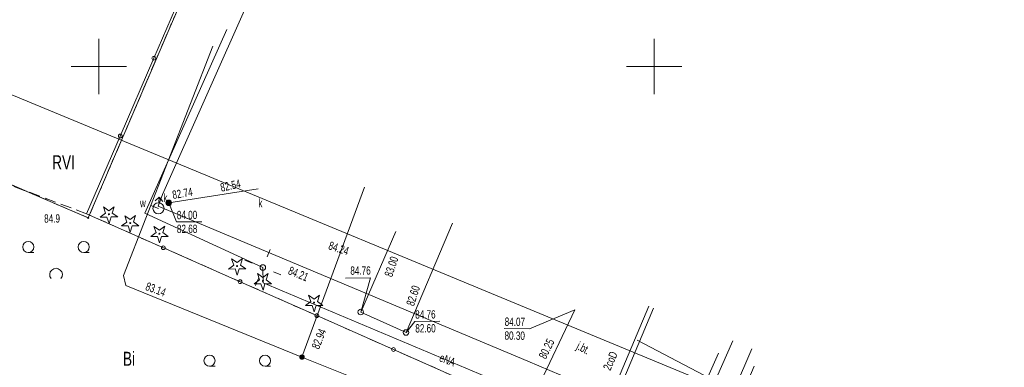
# Model space of a CAD drawing. Header units: metres. Extents: x -1013 to 1491425, y -5789533 to 1032.
# Tile 60 of 66: x 41 to 130, y 38 to 69. Entities that reach past the tile are written whole.
import ezdxf
from ezdxf.xclip import XClip

# ---------------------------------------------------------------- set-up
doc = ezdxf.new("R2010")
doc.units = ezdxf.units.M
doc.header["$MEASUREMENT"] = 0
doc.header["$XCLIPFRAME"] = 0
for name, pattern in [('2_PTTL', [1.5, 1, -0.5]), ('GUK', [2, 1.5, -0.5]), ('GUZ', [1, 0.5, -0.5])]:
    doc.linetypes.add(name, pattern=pattern)
doc.layers.add('700-L Mapa 1_500 dwg', color=7, linetype='Continuous')
for name, color, linetype, lineweight in [('703-L Płaszczyzny podejścia 2D3', 152, 'Continuous', 30), ('GN.6640.3638.2023_9_Dzialki7', 9, 'Continuous', 18), ('GN.6640.3638.2023_9_Kontury90', 9, 'Continuous', 18), ('GN.6640.3638.2023_9_KTJZ_E_T_07', 9, 'Continuous', 18), ('GN.6640.3638.2023_9_KTKR_D_L_07', 9, 'Continuous', 18), ('GN.6640.3638.2023_9_KTOK_L_47', 9, 'Continuous', 18), ('GN.6640.3638.2023_9_Numery_konturow90', 9, 'Continuous', 18), ('GN.6640.3638.2023_9_Numery_uzytkow7', 9, 'Continuous', 18), ('GN.6640.3638.2023_9_OBOP_T_03', 9, 'Continuous', 18), ('GN.6640.3638.2023_9_PODZIAL_SEKCYJNY_L_07', 9, 'Continuous', 18), ('GN.6640.3638.2023_9_PTTL_L_37', 9, 'Continuous', 18), ('GN.6640.3638.2023_9_PTTL_T_07', 9, 'Continuous', 18), ('GN.6640.3638.2023_9_Punkty7', 9, 'Continuous', 18), ('GN.6640.3638.2023_9_RTPW_T_07', 9, 'Continuous', 18), ('GN.6640.3638.2023_9_RTPW_T_17', 9, 'Continuous', 18), ('GN.6640.3638.2023_9_SUPC_D_L_1200', 9, 'Continuous', 18), ('GN.6640.3638.2023_9_SUPC_E_T_17', 9, 'Continuous', 18), ('GN.6640.3638.2023_9_SUPE_D_L_31', 9, 'Continuous', 18), ('GN.6640.3638.2023_9_SUPE_E_T_31', 9, 'Continuous', 18), ('GN.6640.3638.2023_9_SUPK_D_L_434', 9, 'Continuous', 18), ('GN.6640.3638.2023_9_SUPW_D_L_05', 9, 'Continuous', 18), ('GN.6640.3638.2023_9_SUSM_D_T_07', 9, 'Continuous', 18), ('GN.6640.3638.2023_9_SUSM_D_T_37', 9, 'Continuous', 18), ('GN.6640.3638.2023_9_SUTK_T_034', 9, 'Continuous', 18), ('GN.6640.3638.2023_9_SUTW_T_05', 9, 'Continuous', 18), ('GN.6640.3638.2023_9_SUUK_D_T_234', 9, 'Continuous', 18), ('GN.6640.3638.2023_9_SUUK_D_T_97', 9, 'Continuous', 18), ('GN.6640.3638.2023_9_SUUK_E_T_77', 9, 'Continuous', 18), ('GN.6640.3638.2023_9_SUUK_E_T_934', 9, 'Continuous', 18), ('GN.6640.3638.2023_9_SUUW_D_T_07', 9, 'Continuous', 18), ('GN.6640.3638.2023_9_SUUW_D_T_77', 9, 'Continuous', 18), ('GN.6640.3638.2023_9_SUUW_E_T_117', 9, 'Continuous', 18), ('GN.6640.3638.2023_9_Uzytki7', 9, 'Continuous', 18), ('GN.6640.3638.2023_9_ZAKRES_L_03', 9, 'Continuous', 18)]:
    doc.layers.add(name, color=color, linetype=linetype, lineweight=lineweight)
doc.styles.add('STYL_AUTOMATYCZNY_1', font='arial.ttf', dxfattribs={"width": 0.7})

# ---------------------------------------------------------------- blocks, each defined once
blk = doc.blocks.new('Rysunek_1_9', base_point=(-7447251.91, -5789835.327))
at = {"layer": 'GN.6640.3638.2023_9_Dzialki7', "color": 9, "linetype": 'Continuous', "lineweight": 18}
for p, q in [((47.13, 51.033), (84.15, 137.443)), ((27.41, 59.513), (47.13, 51.033))]:
    blk.add_line(p, q, dxfattribs=at)
at = {"layer": 'GN.6640.3638.2023_9_Kontury90', "color": 9, "linetype": 'GUK', "lineweight": 18}
for p, q in [((84.15, 137.443), (47.13, 51.033)), ((47.13, 51.033), (27.41, 59.513))]:
    blk.add_line(p, q, dxfattribs=at)
at = {"layer": 'GN.6640.3638.2023_9_KTKR_D_L_07', "color": 9, "linetype": 'Continuous', "lineweight": 18}
for p, q in [((53.818, 53.142), (64.022, 76.061)), ((53.442, 52.074), (53.818, 53.142)), ((53.442, 52.074), (86.719, 38.109)), ((86.719, 38.109), (102.504, 31.492))]:
    blk.add_line(p, q, dxfattribs=at)
at = {"layer": 'GN.6640.3638.2023_9_KTOK_L_47', "color": 9, "linetype": 'Continuous', "lineweight": 18}
for p, q in [((56.07, 72.419), (53.043, 65.41)), ((53.043, 65.41), (50.016, 58.402)), ((50.016, 58.402), (46.989, 51.393)), ((46.989, 51.393), (53.898, 48.337)), ((53.898, 48.337), (60.807, 45.281)), ((60.807, 45.281), (67.717, 42.225)), ((67.717, 42.225), (74.626, 39.169)), ((74.626, 39.169), (81.535, 36.113))]:
    blk.add_line(p, q, dxfattribs=at)
for centre in [(53.043, 65.41), (50.016, 58.402), (53.898, 48.337), (60.807, 45.281), (67.717, 42.225), (74.626, 39.169)]:
    blk.add_circle(centre, 0.17, dxfattribs=at)
at = {"layer": 'GN.6640.3638.2023_9_OBOP_T_03', "color": 9, "linetype": 'Continuous', "lineweight": 18}
for p, q in [((48.218, 51.098), (48.699, 51.457)), ((48.699, 51.457), (48.507, 52.025)), ((48.507, 52.025), (48.996, 51.678)), ((48.996, 51.678), (49.477, 52.037)), ((49.477, 52.037), (49.299, 51.464)), ((49.299, 51.464), (49.789, 51.117)), ((48.818, 51.105), (48.218, 51.098)), ((49.011, 50.537), (48.818, 51.105)), ((49.189, 51.11), (49.011, 50.537)), ((49.789, 51.117), (49.189, 51.11)), ((50.128, 50.298), (50.609, 50.657)), ((50.609, 50.657), (50.417, 51.225)), ((50.417, 51.225), (50.906, 50.878)), ((50.906, 50.878), (51.387, 51.237)), ((51.387, 51.237), (51.209, 50.664)), ((51.209, 50.664), (51.699, 50.317)), ((50.728, 50.305), (50.128, 50.298)), ((50.921, 49.737), (50.728, 50.305)), ((51.099, 50.31), (50.921, 49.737)), ((51.699, 50.317), (51.099, 50.31)), ((52.758, 49.338), (53.239, 49.697)), ((53.239, 49.697), (53.047, 50.265)), ((53.047, 50.265), (53.536, 49.918)), ((53.536, 49.918), (54.017, 50.277)), ((54.017, 50.277), (53.839, 49.704)), ((53.839, 49.704), (54.329, 49.357)), ((53.358, 49.345), (52.758, 49.338)), ((53.551, 48.777), (53.358, 49.345)), ((53.729, 49.35), (53.551, 48.777)), ((54.329, 49.357), (53.729, 49.35)), ((60.239, 46.777), (60.047, 47.345)), ((60.047, 47.345), (60.536, 46.998)), ((60.536, 46.998), (61.017, 47.357)), ((61.017, 47.357), (60.839, 46.784)), ((59.758, 46.418), (60.239, 46.777)), ((60.358, 46.425), (59.758, 46.418)), ((60.551, 45.857), (60.358, 46.425)), ((60.729, 46.43), (60.551, 45.857)), ((61.329, 46.437), (60.729, 46.43)), ((60.839, 46.784), (61.329, 46.437)), ((62.078, 45.078), (62.559, 45.437)), ((62.559, 45.437), (62.367, 46.005)), ((62.367, 46.005), (62.856, 45.658)), ((62.856, 45.658), (63.337, 46.017)), ((63.337, 46.017), (63.159, 45.444)), ((63.159, 45.444), (63.649, 45.097)), ((62.678, 45.085), (62.078, 45.078)), ((62.871, 44.517), (62.678, 45.085)), ((63.049, 45.09), (62.871, 44.517)), ((63.649, 45.097), (63.049, 45.09)), ((66.688, 43.128), (67.169, 43.487)), ((67.169, 43.487), (66.977, 44.055)), ((66.977, 44.055), (67.466, 43.708)), ((67.466, 43.708), (67.947, 44.067)), ((67.947, 44.067), (67.769, 43.494)), ((67.769, 43.494), (68.259, 43.147)), ((67.288, 43.135), (66.688, 43.128)), ((67.481, 42.567), (67.288, 43.135)), ((67.659, 43.14), (67.481, 42.567)), ((68.259, 43.147), (67.659, 43.14))]:
    blk.add_line(p, q, dxfattribs=at)
for centre in [(49, 51.363), (50.91, 50.563), (53.54, 49.603), (60.54, 46.683), (62.86, 45.343), (67.47, 43.393)]:
    blk.add_circle(centre, 0.045, dxfattribs=at)
at = {"layer": 'GN.6640.3638.2023_9_PODZIAL_SEKCYJNY_L_07', "color": 9, "linetype": 'Continuous', "lineweight": 18}
for p, q in [((48.09, 62.173), (48.09, 67.173)), ((98.09, 62.173), (98.09, 67.173)), ((45.59, 64.673), (50.59, 64.673)), ((95.59, 64.673), (100.59, 64.673))]:
    blk.add_line(p, q, dxfattribs=at)
at = {"layer": 'GN.6640.3638.2023_9_PTTL_L_37', "color": 9, "linetype": '2_PTTL', "lineweight": 18}
for p, q in [((46.99, 51.393), (34.69, 56.033)), ((95.353, 30.001), (46.99, 51.393))]:
    blk.add_line(p, q, dxfattribs=at)
at = {"layer": 'GN.6640.3638.2023_9_PTTL_T_07', "color": 9, "linetype": 'Continuous', "lineweight": 18}
for p, q in [((41.729, 47.912), (42.229, 47.912)), ((46.729, 47.912), (47.229, 47.912)), ((58.056, 37.66), (58.556, 37.66)), ((63.056, 37.66), (63.556, 37.66))]:
    blk.add_line(p, q, dxfattribs=at)
for centre in [(41.729, 48.412), (46.729, 48.412), (58.056, 38.16), (63.056, 38.16)]:
    blk.add_circle(centre, 0.5, dxfattribs=at)
blk.add_arc((44.23, 45.913), 0.571, 321.31784, 218.68216, dxfattribs=at)
at = {"layer": 'GN.6640.3638.2023_9_Punkty7', "color": 9, "linetype": 'Continuous', "lineweight": 18}
blk.add_circle((47.13, 51.033), 0.045, dxfattribs=at)
at = {"layer": 'GN.6640.3638.2023_9_SUPC_D_L_1200', "color": 9, "linetype": 'Continuous', "lineweight": 18}
for p, q in [((98.041, 42.91), (89.252, 22.075)), ((90.103, 25.292), (97.62, 43.084)), ((105.172, 39.953), (97.891, 23.49)), ((100.477, 24.299), (106.887, 39.243))]:
    blk.add_line(p, q, dxfattribs=at)
at = {"layer": 'GN.6640.3638.2023_9_SUPE_D_L_31', "color": 9, "linetype": 'Continuous', "lineweight": 18}
for p, q in [((59.613, 67.994), (52.239, 51.46)), ((52.239, 51.46), (62.854, 46.554)), ((62.854, 46.554), (62.874, 45.164)), ((62.874, 45.164), (83.998, 36.282))]:
    blk.add_line(p, q, dxfattribs=at)
at = {"layer": 'GN.6640.3638.2023_9_SUPK_D_L_434', "color": 9, "linetype": 'Continuous', "lineweight": 18}
for p, q in [((62.444, 53.652), (54.383, 52.385)), ((75.747, 40.704), (79.938, 50.565)), ((74.823, 49.789), (71.673, 42.546)), ((72.997, 5.002), (90.944, 42.732)), ((71.673, 42.546), (75.747, 40.704)), ((107.986, 34.041), (96.573, 40.011)), ((103.882, 38.842), (99.343, 28.689)), ((107.1, 37.675), (102.723, 27.353))]:
    blk.add_line(p, q, dxfattribs=at)
at = {"layer": 'GN.6640.3638.2023_9_SUPW_D_L_05', "color": 9, "linetype": 'Continuous', "lineweight": 18}
for p, q in [((50.298, 45.836), (58.354, 66.495)), ((66.381, 38.488), (72.024, 53.809)), ((53.457, 51.886), (52.763, 52.157)), ((50.525, 44.927), (50.298, 45.836)), ((66.381, 38.488), (50.525, 44.927)), ((89.769, 29.122), (66.381, 38.488))]:
    blk.add_line(p, q, dxfattribs=at)
at = {"layer": 'GN.6640.3638.2023_9_SUSM_D_T_07', "color": 9, "linetype": 'Continuous', "lineweight": 18}
for p, q in [((63.249, 47.527), (63.513, 48.176)), ((61.882, 46.949), (61.233, 47.213)), ((63.827, 46.159), (64.476, 45.896)), ((62.459, 45.581), (62.196, 44.933))]:
    blk.add_line(p, q, dxfattribs=at)
at = {"layer": 'GN.6640.3638.2023_9_SUSM_D_T_37', "color": 9, "linetype": 'Continuous', "lineweight": 18}
blk.add_circle((62.854, 46.554), 0.25, dxfattribs=at)
at = {"layer": 'GN.6640.3638.2023_9_SUTK_T_034', "color": 9, "linetype": 'Continuous', "lineweight": 18}
for p, q in [((54.383, 52.385), (55.085, 50.66)), ((55.085, 50.66), (57.365, 50.676)), ((70.289, 45.602), (72.542, 45.617)), ((71.673, 42.546), (72.542, 45.617)), ((90.944, 42.732), (86.875, 41.033)), ((75.747, 40.704), (76.55, 41.7)), ((76.55, 41.7), (78.802, 41.716)), ((84.595, 41.057), (86.875, 41.033))]:
    blk.add_line(p, q, dxfattribs=at)
at = {"layer": 'GN.6640.3638.2023_9_SUUK_D_T_234', "color": 9, "linetype": 'Continuous', "lineweight": 18}
for centre in [(71.673, 42.546), (75.747, 40.704)]:
    blk.add_circle(centre, 0.25, dxfattribs=at)
at = {"layer": 'GN.6640.3638.2023_9_SUUK_D_T_97', "color": 9, "linetype": 'Continuous', "lineweight": 18}
for radius in [0.25, 0.225, 0.2, 0.175, 0.15, 0.125, 0.1, 0.075, 0.05, 0.025, 0.00715]:
    blk.add_circle((54.383, 52.385), radius, dxfattribs=at)
at = {"layer": 'GN.6640.3638.2023_9_SUUW_D_T_07', "color": 9, "linetype": 'Continuous', "lineweight": 18}
for p, q in [((53.525, 52.884), (53.149, 52.556)), ((53.491, 52.385), (53.525, 52.884)), ((53.525, 52.884), (53.854, 52.507))]:
    blk.add_line(p, q, dxfattribs=at)
blk.add_circle((53.457, 51.886), 0.5, dxfattribs=at)
at = {"layer": 'GN.6640.3638.2023_9_SUUW_D_T_77', "color": 9, "linetype": 'Continuous', "lineweight": 18}
for radius in [0.2, 0.175, 0.15, 0.125, 0.1, 0.075, 0.05, 0.025, 0.00715]:
    blk.add_circle((66.381, 38.488), radius, dxfattribs=at)
at = {"layer": 'GN.6640.3638.2023_9_Uzytki7', "color": 9, "linetype": 'GUZ', "lineweight": 18}
for p, q in [((84.15, 137.443), (47.13, 51.033)), ((47.13, 51.033), (27.41, 59.513))]:
    blk.add_line(p, q, dxfattribs=at)
at = {"layer": 'GN.6640.3638.2023_9_ZAKRES_L_03', "color": 9, "linetype": 'Continuous', "lineweight": 18}
blk.add_line((181.21, 3.743), (-51.77, 100.203), dxfattribs=at)
at = {"layer": 'GN.6640.3638.2023_9_KTJZ_E_T_07', "color": 9, "linetype": 'Continuous', "lineweight": 18, "insert": (90.92, 39.037), "char_height": 0.75, "attachment_point": 7, "rotation": 332.75673, "style": 'STYL_AUTOMATYCZNY_1'}
blk.add_mtext('\\A1;{\\pql;\\fArial|b0|i0|c238|p0;\\W0.700000;j.bt.}', dxfattribs=at)
at = {"layer": 'GN.6640.3638.2023_9_Numery_konturow90', "color": 9, "linetype": 'Continuous', "lineweight": 18, "insert": (43.879, 56.669), "char_height": 1.26, "attachment_point": 1, "style": 'STYL_AUTOMATYCZNY_1'}
blk.add_mtext('\\A1;{\\pql;\\fArial|b0|i0|c238|p0;\\W0.700000;RVI}', dxfattribs=at)
at = {"layer": 'GN.6640.3638.2023_9_Numery_uzytkow7', "color": 9, "linetype": 'Continuous', "lineweight": 18, "insert": (50.255, 38.966), "char_height": 1.26, "attachment_point": 1, "style": 'STYL_AUTOMATYCZNY_1'}
blk.add_mtext('\\A1;{\\pql;\\fArial|b0|i0|c238|p0;\\W0.700000;Bi}', dxfattribs=at)
at = {"layer": 'GN.6640.3638.2023_9_RTPW_T_07', "color": 9, "linetype": 'Continuous', "lineweight": 18, "insert": (43.159, 51.346), "char_height": 0.75, "attachment_point": 1, "rotation": 0.40305, "style": 'STYL_AUTOMATYCZNY_1'}
blk.add_mtext('\\A1;{\\pql;\\fArial|b0|i0|c238|p0;\\W0.700000;84.9}', dxfattribs=at)
at = {"layer": 'GN.6640.3638.2023_9_RTPW_T_17', "color": 9, "linetype": 'Continuous', "lineweight": 18, "char_height": 0.75, "style": 'STYL_AUTOMATYCZNY_1'}
for s, insert, attachment_point, rotation in [('\\A1;{\\pql;\\fArial|b0|i0|c238|p0;\\W0.700000;84.24}', (68.816, 48.571), 4, 341.96786), ('\\A1;{\\pql;\\fArial|b0|i0|c238|p0;\\W0.700000;84.21}', (65.063, 45.979), 7, 337.69992)]:
    blk.add_mtext(s, dxfattribs=dict(at, insert=insert, attachment_point=attachment_point, rotation=rotation))
at = {"layer": 'GN.6640.3638.2023_9_SUPC_E_T_17', "color": 9, "linetype": 'Continuous', "lineweight": 18, "insert": (93.803, 37.363), "char_height": 0.75, "attachment_point": 4, "rotation": 66.17537, "style": 'STYL_AUTOMATYCZNY_1'}
blk.add_mtext('\\A1;{\\pql;\\fArial|b0|i0|c238|p0;\\W0.700000;2coD}', dxfattribs=at)
at = {"layer": 'GN.6640.3638.2023_9_SUPE_E_T_31', "color": 9, "linetype": 'Continuous', "lineweight": 18, "insert": (78.811, 38.481), "char_height": 0.75, "attachment_point": 4, "rotation": 339.03, "style": 'STYL_AUTOMATYCZNY_1'}
blk.add_mtext('\\A1;{\\pql;\\fArial|b0|i0|c238|p0;\\W0.700000;eNA}', dxfattribs=at)
at = {"layer": 'GN.6640.3638.2023_9_SUTK_T_034', "color": 9, "linetype": 'Continuous', "lineweight": 18, "char_height": 0.75, "style": 'STYL_AUTOMATYCZNY_1'}
for s, insert, attachment_point, rotation in [('\\A1;{\\pql;\\fArial|b0|i0|c238|p0;\\W0.700000;82.54}', (59.122, 53.369), 7, 12.17513), ('\\A1;{\\pql;\\fArial|b0|i0|c238|p0;\\W0.700000;82.74}', (54.768, 52.714), 7, 9.15113), ('\\A1;{\\pql;\\fArial|b0|i0|c238|p0;\\W0.700000;84.00}', (55.108, 51.66), 1, 0.40305), ('\\A1;{\\pql;\\fArial|b0|i0|c238|p0;\\W0.700000;82.68}', (55.117, 50.41), 1, 0.40305), ('\\A1;{\\pql;\\fArial|b0|i0|c238|p0;\\W0.700000;83.00}', (74.137, 45.767), 4, 71.31307), ('\\A1;{\\pql;\\fArial|b0|i0|c238|p0;\\W0.700000;84.76}', (70.735, 46.273), 4, 0.40303), ('\\A1;{\\pql;\\fArial|b0|i0|c238|p0;\\W0.700000;82.60}', (76.105, 43.15), 4, 71.97305), ('\\A1;{\\pql;\\fArial|b0|i0|c238|p0;\\W0.700000;84.76}', (76.573, 42.7), 1, 0.40303), ('\\A1;{\\pql;\\fArial|b0|i0|c238|p0;\\W0.700000;84.07}', (84.636, 42.056), 1, 359.40302), ('\\A1;{\\pql;\\fArial|b0|i0|c238|p0;\\W0.700000;82.60}', (76.581, 41.45), 1, 0.40303), ('\\A1;{\\pql;\\fArial|b0|i0|c238|p0;\\W0.700000;80.30}', (84.623, 40.806), 1, 359.40302), ('\\A1;{\\pql;\\fArial|b0|i0|c238|p0;\\W0.700000;80.25}', (88.004, 38.414), 4, 63.83311)]:
    blk.add_mtext(s, dxfattribs=dict(at, insert=insert, attachment_point=attachment_point, rotation=rotation))
at = {"layer": 'GN.6640.3638.2023_9_SUTW_T_05', "color": 9, "linetype": 'Continuous', "lineweight": 18, "char_height": 0.75, "attachment_point": 4, "style": 'STYL_AUTOMATYCZNY_1'}
for s, insert, rotation in [('\\A1;{\\pql;\\fArial|b0|i0|c238|p0;\\W0.700000;83.14}', (52.348, 44.904), 340.02278), ('\\A1;{\\pql;\\fArial|b0|i0|c238|p0;\\W0.700000;82.94}', (67.563, 39.28), 67.78309)]:
    blk.add_mtext(s, dxfattribs=dict(at, insert=insert, rotation=rotation))
at = {"layer": 'GN.6640.3638.2023_9_SUUK_E_T_77', "color": 9, "linetype": 'Continuous', "lineweight": 18, "insert": (53.902, 52.464), "char_height": 0.75, "attachment_point": 7, "rotation": 0.40305, "style": 'STYL_AUTOMATYCZNY_1'}
blk.add_mtext('\\A1;{\\pql;\\fArial|b0|i0|c238|p0;\\W0.700000;k}', dxfattribs=at)
at = {"layer": 'GN.6640.3638.2023_9_SUUK_E_T_934', "color": 9, "linetype": 'Continuous', "lineweight": 18, "insert": (62.451, 52.738), "char_height": 0.75, "attachment_point": 1, "rotation": 0.40305, "style": 'STYL_AUTOMATYCZNY_1'}
blk.add_mtext('\\A1;{\\pql;\\fArial|b0|i0|c238|p0;\\W0.700000;k}', dxfattribs=at)
at = {"layer": 'GN.6640.3638.2023_9_SUUW_E_T_117', "color": 9, "linetype": 'Continuous', "lineweight": 18, "insert": (51.772, 52.737), "char_height": 0.75, "attachment_point": 1, "rotation": 2.08306, "style": 'STYL_AUTOMATYCZNY_1'}
blk.add_mtext('\\A1;{\\pql;\\fArial|b0|i0|c238|p0;\\W0.700000;w}', dxfattribs=at)

msp = doc.modelspace()

# ---------------------------------------------------------------- linework, layer by layer
at = {"layer": '703-L Płaszczyzny podejścia 2D3', "color": 152, "linetype": 'Continuous', "lineweight": 30}
msp.add_circle((8.227, 10.355), 1021.659, dxfattribs=at)

# ---------------------------------------------------------------- block references
at = {"layer": '700-L Mapa 1_500 dwg', "color": 52, "linetype": 'Continuous', "lineweight": 25}
ref = msp.add_blockref('Rysunek_1_9', (-7447251.91, -5789835.327), dxfattribs=at)
XClip(ref).set_block_clipping_path([(-263.024729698, -194.3328058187), (268.520270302, 207.6028993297)])

doc.saveas('drawing.dxf')
